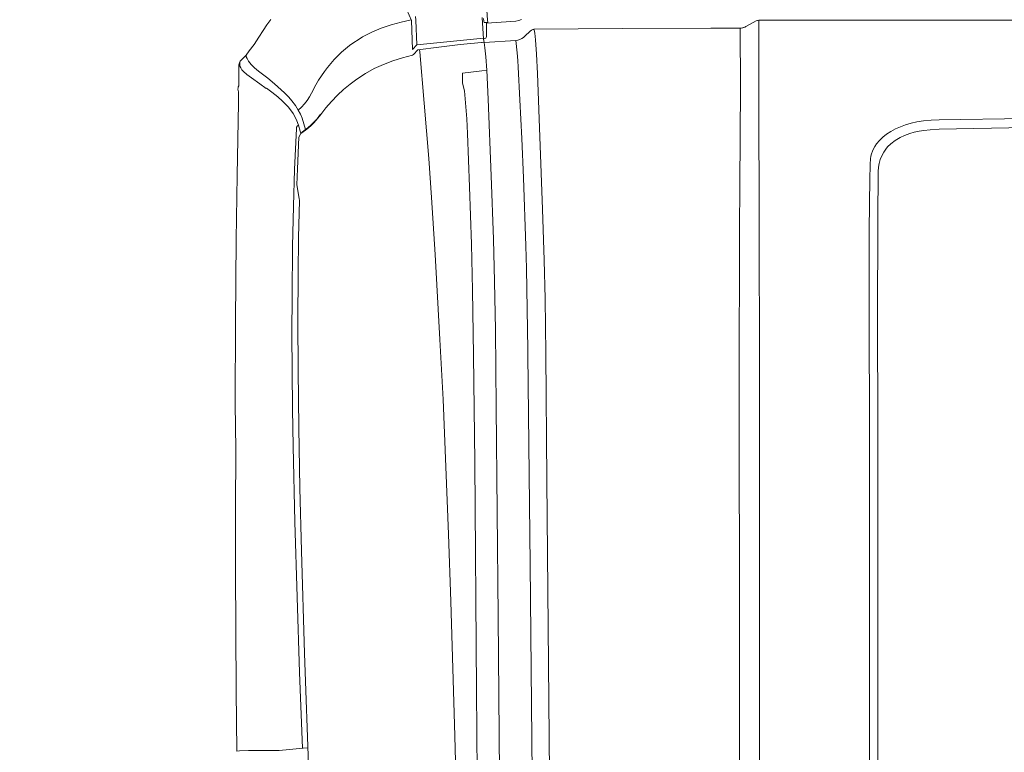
# Model space of a CAD drawing. Header units: millimetres. Extents: x 2204655785 to 2205143108, y 485765510 to 486291538.
# Tile 94 of 156: x 2204985440 to 2204986560, y 486182934 to 486183767. Entities that reach past the tile are written whole.
import ezdxf
from ezdxf.enums import TextEntityAlignment as Align
from ezdxf.lldxf.tags import DXFTag

# ---------------------------------------------------------------- set-up
doc = ezdxf.new("R2010")
doc.units = ezdxf.units.MM
doc.linetypes.add('НЕВИДИМАЯX2', pattern=[19.05, 12.7, -6.35])
for name, color, linetype in [('206ППР Панелевоз', 7, 'Continuous'), ('ППР_Автокран СКАТ-40', 7, 'Continuous'), ('ППР_Автокран_Опасная зона', 1, 'Continuous'), ('ППР_Опасная зона от крана', 1, 'Continuous'), ('ППР_Разрез', 5, 'Continuous'), ('ППР_Стрела', 7, 'Continuous')]:
    doc.layers.add(name, color=color, linetype=linetype)
doc.styles.add('ППРк_М1-1', font='GOST_Common Italic.ttf', dxfattribs={"height": 800})
doc.styles.add('ППРк_М1-1кран', font='GOST_Common Italic.ttf', dxfattribs={"width": 0.8, "height": 600})
tags = doc.linetypes.add('опасная зона_Кран', pattern='A,30,-8,4,-8,30,-8,4,-8,30,-8,4,[230,Bbox.shx,S=2.5,R=0,X=0,Y=-10],-6', length=148).pattern_tags.tags
tags[24] = DXFTag(74, 5)

# ---------------------------------------------------------------- blocks, each defined once
blk = doc.blocks.new('*U374')
at = {"layer": 'ППР_Опасная зона от крана', "linetype": 'опасная зона_Кран', "lineweight": 80, "ltscale": 100}
blk.add_arc((29475, 0), 54570, 270, 90, dxfattribs=at)
at = {"layer": 'ППР_Стрела', "linetype": 'НЕВИДИМАЯX2', "lineweight": 50, "ltscale": 100}
blk.add_arc((29475, 0), 38700, 270, 90, dxfattribs=at)
at = {"layer": 'ППР_Стрела', "linetype": 'Continuous', "lineweight": 100}
blk.add_arc((29475, 0), 35000, 270, 90, dxfattribs=at)
at = {"style": 'ППРк_М1-1', "width": 0.8}
for tag, p, height, flags in [('ОПАСНАЯ_ЗОНА', (25480.86, 21929.55), 800, 1), ('ОТЛЕТ_ГРУЗА', (25413.72, 20678.22), 800, 1), ('Кол-во_элементов', (2695.66, -1978.25), 1200, 8)]:
    blk.add_attdef(tag, p, '', height=height, dxfattribs=dict(at, flags=flags))
at = {"style": 'ППРк_М1-1', "width": 0.8, "flags": 8}
blk.add_attdef('МАРКА_КРАНА', text='', height=1200, dxfattribs=at).set_placement((8837.5, 818.17), align=Align.CENTER)
blk.add_attdef('ВЫСОТА', text='', height=1200, dxfattribs=at).set_placement((9134.89, -8454.02), align=Align.MIDDLE_CENTER)
at = {"layer": 'Defpoints', "style": 'ППРк_М1-1', "width": 0.8, "flags": 1}
for tag, p in [('МАКСИМАЛЬНАЯ_ДЛИНА_ГРУЗА', (25470.43, 19233.22)), ('ШИРИНА_ГРУЗА', (25397.01, 17803.51))]:
    blk.add_attdef(tag, p, '', height=800, dxfattribs=at)
at = {"layer": 'ППР_Разрез', "style": 'ППРк_М1-1кран', "width": 0.8, "flags": 8}
for tag, p in [('РАЗРЕЗ2', (-1027.85, 55181.17)), ('РАЗРЕЗ', (-1731.87, -54129.29))]:
    blk.add_attdef(tag, p, '', height=800, dxfattribs=at)
at = {"layer": 'ППР_Стрела', "style": 'ППРк_М1-1кран', "width": 0.8, "flags": 8}
for tag, p in [('ВЫСОТА_КРЮКА_ГОРИЗ', (-22781.64, 24557.61)), ('ВЫСОТА_КРЮКА_НАКЛ', (-23522.06, 23711.4)), ('ГАБАРИТ_СТРЕЛЫ', (-25019.84, 21408.72)), ('ВЫЛЕТ', (-19745.38, 16966.54))]:
    blk.add_attdef(tag, p, '', height=800, rotation=317, dxfattribs=at)
blk = doc.blocks.new('*U420')
at = {"layer": 'ППР_Опасная зона от крана', "linetype": 'опасная зона_Кран', "lineweight": 80, "ltscale": 100}
blk.add_arc((135, 0), 50270, 90, 270, dxfattribs=at)
at = {"layer": 'ППР_Стрела', "linetype": 'НЕВИДИМАЯX2', "lineweight": 50, "ltscale": 100}
blk.add_arc((135, 0), 38700, 90, 270, dxfattribs=at)
at = {"layer": 'ППР_Стрела', "linetype": 'Continuous', "lineweight": 100}
blk.add_arc((135, 0), 30700, 90, 270, dxfattribs=at)
at = {"style": 'ППРк_М1-1', "width": 0.8}
for tag, p, height, flags in [('ОПАСНАЯ_ЗОНА', (25480.86, 21929.55), 800, 1), ('ОТЛЕТ_ГРУЗА', (25413.72, 20678.22), 800, 1), ('Кол-во_элементов', (2695.66, -1978.25), 1200, 8)]:
    blk.add_attdef(tag, p, '', height=height, dxfattribs=dict(at, flags=flags))
at = {"style": 'ППРк_М1-1', "width": 0.8, "flags": 8}
blk.add_attdef('МАРКА_КРАНА', text='', height=1200, dxfattribs=at).set_placement((8837.5, 818.17), align=Align.CENTER)
blk.add_attdef('ВЫСОТА', text='', height=1200, dxfattribs=at).set_placement((9134.89, -8454.02), align=Align.MIDDLE_CENTER)
at = {"layer": 'Defpoints', "style": 'ППРк_М1-1', "width": 0.8, "flags": 1}
for tag, p in [('МАКСИМАЛЬНАЯ_ДЛИНА_ГРУЗА', (25470.43, 19233.22)), ('ШИРИНА_ГРУЗА', (25397.01, 17803.51))]:
    blk.add_attdef(tag, p, '', height=800, dxfattribs=at)
at = {"layer": 'ППР_Разрез', "style": 'ППРк_М1-1кран', "width": 0.8, "flags": 8}
for tag, p in [('РАЗРЕЗ2', (-1027.85, 55181.17)), ('РАЗРЕЗ', (-1731.87, -54129.29))]:
    blk.add_attdef(tag, p, '', height=800, dxfattribs=at)
at = {"layer": 'ППР_Стрела', "style": 'ППРк_М1-1кран', "width": 0.8, "flags": 8}
for tag, p in [('ВЫСОТА_КРЮКА_ГОРИЗ', (-19652.89, 21607.87)), ('ГАБАРИТ_СТРЕЛЫ', (-25019.84, 21408.72)), ('ВЫСОТА_КРЮКА_НАКЛ', (-20393.31, 20761.66)), ('ВЫЛЕТ', (-16616.63, 14016.8))]:
    blk.add_attdef(tag, p, '', height=800, rotation=317, dxfattribs=at)
blk = doc.blocks.new('*U53')
at = {"layer": '206ППР Панелевоз', "lineweight": 5}
for p, q in [((9221.8, -678.8), (9221.8, 686.3)), ((9335.2, -473.7), (9331.9, -282.7)), ((9343.6, -359.3), (9345.8, -473.8)), ((9335.5, -482.8), (9335.2, -473.7)), ((9345.8, -473.8), (9346.3, -484.2)), ((9336.3, -491.8), (9335.5, -482.8)), ((9337.4, -499.2), (9336.3, -491.8)), ((9346.3, -484.2), (9347, -491.1)), ((9347, -491.1), (9347.9, -496.7)), ((9338.9, -505.7), (9337.4, -499.2)), ((9347.9, -496.7), (9349.1, -502.2)), ((9349.1, -502.2), (9350.5, -507)), ((9340.7, -512), (9338.9, -505.7)), ((9342.8, -517.9), (9340.7, -512)), ((9350.5, -507), (9352.7, -513.2)), ((9352.7, -513.2), (9355.1, -518.2)), ((9345.4, -523.6), (9342.8, -517.9)), ((9348.2, -528.8), (9345.4, -523.6)), ((9355.1, -518.2), (9358.4, -523.8)), ((9358.4, -523.8), (9362.2, -528.7)), ((9351.4, -533.6), (9348.2, -528.8)), ((9354.9, -537.9), (9351.4, -533.6)), ((9362.2, -528.7), (9365.9, -532.4)), ((9365.9, -532.4), (9368.5, -534.6)), ((9368.5, -534.6), (9371.7, -536.8)), ((9371.7, -536.8), (9375.1, -538.7)), ((9358.6, -541.8), (9354.9, -537.9)), ((9362.5, -545), (9358.6, -541.8)), ((9365.2, -546.8), (9362.5, -545)), ((9367.9, -548.3), (9365.2, -546.8)), ((9370.7, -549.6), (9367.9, -548.3)), ((9375.1, -538.7), (9380.1, -540.8)), ((9380.1, -540.8), (9384.5, -542)), ((9384.5, -542), (9388.9, -542.8)), ((9388.9, -542.8), (9393.9, -543.1)), ((9393.9, -543.1), (9448.9, -543.7)), ((9448.9, -543.7), (9562.8, -543.9)), ((9562.8, -543.9), (9681.4, -543.7)), ((9681.4, -543.7), (10124, -543.7)), ((9373.6, -550.6), (9370.7, -549.6)), ((9376.5, -551.4), (9373.6, -550.6)), ((9379.4, -551.9), (9376.5, -551.4)), ((9385.3, -552.4), (9379.4, -551.9)), ((9403.6, -552.5), (9385.3, -552.4)), ((9429.2, -553), (9403.6, -552.5)), ((9462.9, -553.3), (9429.2, -553)), ((9590.5, -553.4), (9462.9, -553.3)), ((9657.6, -553.2), (9590.5, -553.4)), ((9724, -553.1), (9657.6, -553.2)), ((10169.1, -553), (9724, -553.1)), ((9221.9, -680.1), (9221.8, -678.8)), ((9221.8, -678.8), (9221.8, -678.8)), ((9221.8, -678.8), (9222, -680.5)), ((9247.8, -678.8), (9221.8, -678.8)), ((9221.8, -678.8), (9221.8, -678.8)), ((9222.5, -681.8), (9221.9, -680.1)), ((9222, -680.5), (9222.5, -681.8)), ((9229, -693.7), (9222.5, -681.8)), ((9222.5, -681.8), (9229, -693.7)), ((9329.4, -678.8), (9247.8, -678.8)), ((9433, -678.3), (9329.4, -678.8)), ((9488.8, -678.3), (9433, -678.3)), ((9582.1, -678), (9488.8, -678.3)), ((9662.4, -678), (9582.1, -678)), ((9977, -678), (9662.4, -678)), ((10833.4, -677.8), (9977, -678)), ((9229.5, -694.6), (9229, -693.7)), ((9229, -693.7), (9229.1, -693.7)), ((9229.1, -693.7), (9229, -693.7)), ((9229, -693.7), (9229.1, -693.7)), ((9229.1, -693.7), (9230.1, -696.3)), ((9230.3, -697.2), (9229.5, -694.6)), ((9230.1, -696.3), (9230.6, -699.1)), ((9230.6, -700), (9230.3, -697.2)), ((9230.6, -699.1), (9230.6, -700)), ((9230.6, -700), (9298, -699.8)), ((9230.6, -733.5), (9230.6, -700)), ((9298, -699.8), (9409.7, -700.4)), ((9409.7, -700.4), (9459.6, -700.8)), ((9459.6, -700.8), (9508.6, -700.7)), ((9508.6, -700.7), (9587.5, -701.2)), ((9587.5, -701.2), (9979.1, -700.9)), ((9979.1, -700.9), (10542, -701.3)), ((9231, -834), (9230.6, -733.5)), ((9231.9, -934.5), (9231, -834)), ((10103.9, -916.7), (9744.7, -919.7)), ((9436.5, -924.6), (9282.4, -930.5)), ((9494.5, -922.8), (9436.5, -924.6)), ((9538.5, -921.8), (9494.5, -922.8)), ((9600.9, -921.1), (9538.5, -921.8)), ((9744.7, -919.7), (9600.9, -921.1)), ((9600.9, -921.1), (9600.9, -921.1)), ((9232.8, -934.3), (9231.9, -934.5)), ((9232.4, -935.6), (9232.4, -934.6)), ((9233.1, -937.4), (9232.4, -935.6)), ((9236.6, -933.6), (9232.8, -934.3)), ((9234.2, -938.9), (9233.1, -937.4)), ((9240, -944.7), (9234.2, -938.9)), ((9234.2, -938.9), (9234.2, -938.9)), ((9243.9, -932.8), (9236.6, -933.6)), ((9260.5, -931.5), (9243.9, -932.8)), ((9282.4, -930.5), (9260.5, -931.5)), ((9601.9, -941.4), (9840.4, -938.7)), ((9840.4, -938.7), (10138.6, -935.9)), ((9222.2, -951.7), (9220.9, -948.6)), ((9241.5, -946.5), (9240, -944.7)), ((9240, -944.7), (9240, -944.7)), ((9242.7, -948.4), (9241.5, -946.5)), ((9243.7, -950.5), (9242.7, -948.4)), ((9244.3, -952.7), (9243.7, -950.5)), ((9275.2, -952.6), (9312.4, -950.4)), ((9312.4, -950.4), (9356.3, -948.2)), ((9356.3, -948.2), (9400.9, -946.3)), ((9400.9, -946.3), (9478.5, -943.6)), ((9478.5, -943.6), (9504.3, -943)), ((9504.3, -943), (9596.7, -941.5)), ((9596.7, -941.5), (9601.9, -941.4)), ((9601.9, -941.4), (9601.9, -941.4)), ((9222.7, -955), (9222.2, -951.7)), ((9225, -988.5), (9222.7, -955)), ((9244.7, -955), (9244.3, -952.7)), ((9244.7, -955), (9258.8, -953.5)), ((9246.9, -991.1), (9244.7, -955)), ((9258.8, -953.5), (9267.7, -952.9)), ((9267.7, -952.9), (9275.2, -952.6)), ((10225.6, -972.6), (9900, -975.2)), ((9398.7, -983.1), (9311.7, -986.6)), ((9470.7, -980.5), (9398.7, -983.1)), ((9518.9, -979.3), (9470.7, -980.5)), ((9574, -978.4), (9518.9, -979.3)), ((9661.8, -977.4), (9574, -978.4)), ((9900, -975.2), (9661.8, -977.4)), ((9221.5, -987.4), (9199.3, -988.7)), ((9243.2, -991.9), (9218.7, -993.2)), ((9219.6, -991.8), (9222.8, -991.5)), ((9224.4, -986.9), (9221.5, -987.4)), ((9222.8, -991.5), (9224.5, -991)), ((9224.5, -987.7), (9224.4, -986.9)), ((9224.5, -991), (9224.5, -987.7)), ((9240.2, -988.5), (9225, -988.5)), ((9241.3, -988.7), (9240.2, -988.5)), ((9240.2, -988.5), (9240.2, -988.5)), ((9242.2, -989.4), (9241.3, -988.7)), ((9243.7, -1007.1), (9242.1, -992)), ((9242.7, -990.4), (9242.2, -989.4)), ((9242.8, -991.8), (9242.7, -990.4)), ((9247.2, -991), (9242.8, -991.8)), ((9243.7, -991.8), (9246.8, -991)), ((9246.8, -991), (9247, -993.5)), ((9247, -993.5), (9247.2, -994.1)), ((9253.1, -990.2), (9247.2, -991)), ((9247.2, -994.1), (9249.5, -1018.3)), ((9263.2, -989.2), (9253.1, -990.2)), ((9278.7, -988.2), (9263.2, -989.2)), ((9311.7, -986.6), (9278.7, -988.2)), ((9279.3, -993.7), (9278.7, -988.2)), ((9281.9, -1015.6), (9279.3, -993.7)), ((9246.7, -1037.4), (9243.7, -1007.1)), ((9476.3, -1005.5), (9411.4, -1007.6)), ((9528.8, -1004.3), (9476.3, -1005.5)), ((9602.6, -1003.2), (9528.8, -1004.3)), ((9724.4, -1001.9), (9602.6, -1003.2)), ((9983.8, -999.7), (9724.4, -1001.9)), ((10319.1, -997.2), (9983.8, -999.7)), ((9249.5, -1018.3), (9252.3, -1042.5)), ((9293.4, -1015.6), (9281.9, -1015.6)), ((9302.1, -1013.3), (9293.4, -1015.6)), ((9333.9, -1010.9), (9302.1, -1013.3)), ((9350.7, -1010), (9333.9, -1010.9)), ((9411.4, -1007.6), (9350.7, -1010)), ((9882.7, -1029), (9806.2, -1031.6)), ((9959.2, -1026.7), (9882.7, -1029)), ((10035.7, -1024.6), (9959.2, -1026.7)), ((10127, -1022.3), (10035.7, -1024.6)), ((9249.9, -1067.7), (9246.7, -1037.4)), ((9653.1, -1037.9), (9585, -1041.4)), ((9729.6, -1034.6), (9653.1, -1037.9)), ((9806.2, -1031.6), (9729.6, -1034.6)), ((9252.3, -1042.5), (9255.5, -1066.6)), ((9423.5, -1051.1), (9379.1, -1054.2)), ((9488.2, -1046.9), (9423.5, -1051.1)), ((9585, -1041.4), (9488.2, -1046.9)), ((9316.1, -1059.2), (9257.8, -1064.4)), ((9379.1, -1054.2), (9316.1, -1059.2)), ((9209.9, -1078.9), (9221.9, -1073.9)), ((9221.6, -1068.8), (9217.4, -1069.2)), ((9221.3, -1074.2), (9223.8, -1085.6)), ((9249.9, -1067.7), (9221.6, -1068.8)), ((9221.9, -1073.9), (9255.2, -1072.6)), ((9221.9, -1073.9), (9221.9, -1073.9)), ((9255.2, -1072.6), (9249.9, -1067.7)), ((9257.8, -1064.4), (9255.4, -1064.6)), ((9255.5, -1066.6), (9260.7, -1071.4)), ((9260.7, -1071.4), (9261.3, -1072.7)), ((9261.3, -1072.7), (9264.4, -1084.1)), ((9223.8, -1085.6), (9226.9, -1097)), ((9264.4, -1084.1), (9267.9, -1095)), ((9226.9, -1097), (9230.7, -1108.1)), ((9267.9, -1095), (9272, -1105.7)), ((9230.7, -1108.1), (9232.9, -1113.5)), ((9272, -1105.7), (9276.8, -1116.1)), ((9232.9, -1113.5), (9235.3, -1118.9)), ((9235.3, -1118.9), (9238, -1124.2)), ((9276.8, -1116.1), (9282.4, -1126.2)), ((9238, -1124.2), (9240.8, -1129.3)), ((9240.8, -1129.3), (9243.9, -1134.4)), ((9282.4, -1126.2), (9288.6, -1135.8)), ((9243.9, -1134.4), (9247.1, -1139.3)), ((9247.1, -1139.3), (9250.6, -1144.1)), ((9288.6, -1135.8), (9294.3, -1143.6)), ((9250.6, -1144.1), (9254.3, -1148.7)), ((9254.3, -1148.7), (9258.1, -1153.2)), ((9294.3, -1143.6), (9300.5, -1151)), ((9300.5, -1151), (9307.1, -1158)), ((9258.1, -1153.2), (9262.2, -1157.4)), ((9262.2, -1157.4), (9266.4, -1161.6)), ((9266.4, -1161.6), (9270.8, -1165.5)), ((9307.1, -1158), (9314.1, -1164.7)), ((9270.8, -1165.5), (9275.4, -1169.2)), ((9275.4, -1169.2), (9280.1, -1172.8)), ((9280.1, -1172.8), (9285, -1176.2)), ((9314.1, -1164.7), (9321.4, -1171)), ((9321.4, -1171), (9329, -1176.9)), ((9285, -1176.2), (9290, -1179.3)), ((9290, -1179.3), (9295.1, -1182.3)), ((9295.1, -1182.3), (9304.7, -1187.4)), ((9328.6, -1177), (9333.7, -1181)), ((9329, -1176.9), (9329, -1176.9)), ((9329, -1176.9), (9335.4, -1182.1)), ((9333.7, -1181), (9337.3, -1184.2)), ((9335.4, -1182.1), (9338.5, -1184.9)), ((9337.3, -1184.2), (9341.6, -1188.7)), ((9338.5, -1184.9), (9341.4, -1187.9)), ((9304.7, -1187.4), (9309, -1189.8)), ((9309, -1189.8), (9313.1, -1192.5)), ((9313.1, -1192.5), (9317, -1195.4)), ((9317, -1195.4), (9320.7, -1198.7)), ((9339.5, -1196.2), (9333.3, -1198.2)), ((9346.2, -1194.4), (9339.5, -1196.2)), ((9341.4, -1187.9), (9344.1, -1191)), ((9341.6, -1188.7), (9345.6, -1193.5)), ((9344.1, -1191), (9346.6, -1194.3)), ((9345.6, -1193.5), (9346.2, -1194.4)), ((9350, -1199.7), (9346.2, -1194.4)), ((9346.6, -1194.3), (9346.6, -1194.3)), ((9346.6, -1194.3), (9350.4, -1199.6)), ((9825.4, -1198.8), (9941.9, -1195.2)), ((9941.9, -1195.2), (10164.6, -1187.5)), ((9963.6, -1200.9), (10049.5, -1197.8)), ((10049.5, -1196.7), (10049.4, -1191.5)), ((10049.7, -1196.7), (10049.5, -1196.7)), ((10049.5, -1197.8), (10049.5, -1196.7)), ((10052.2, -1224.3), (10049.7, -1196.7)), ((9318.6, -1205.7), (9313.3, -1209.6)), ((9323.9, -1202.5), (9318.6, -1205.7)), ((9320.7, -1198.7), (9323.9, -1202.5)), ((9328.5, -1200.1), (9323.9, -1202.5)), ((9325, -1210.2), (9327.9, -1208.1)), ((9327.9, -1208.1), (9331.9, -1205.9)), ((9333.3, -1198.2), (9328.5, -1200.1)), ((9331.9, -1205.9), (9336, -1204.1)), ((9336, -1204.1), (9341, -1202.3)), ((9341, -1202.3), (9348, -1200.2)), ((9341, -1202.3), (9342, -1203.5)), ((9342, -1203.5), (9343.4, -1204.3)), ((9343.4, -1204.3), (9344.9, -1204.6)), ((9344.9, -1204.6), (9391.7, -1206.6)), ((9348, -1200.2), (9350, -1199.7)), ((9350.4, -1199.6), (9354.7, -1201.8)), ((9354.7, -1201.8), (9390.9, -1203.3)), ((9390.9, -1203.3), (9409, -1203.9)), ((9391.7, -1206.6), (9433.1, -1207.9)), ((9409, -1203.9), (9424.6, -1201.4)), ((9424.6, -1201.4), (9426.8, -1201.1)), ((9426.8, -1201.1), (9468.7, -1202.1)), ((9433.1, -1207.9), (9479, -1208.9)), ((9468.7, -1202.1), (9510.6, -1202.7)), ((9479, -1208.9), (9535.1, -1209.5)), ((9510.6, -1202.7), (9563.3, -1203)), ((9563.3, -1203), (9619.7, -1202.7)), ((9619.7, -1202.7), (9685.4, -1201.9)), ((9663.7, -1209), (9706.5, -1208.3)), ((9685.4, -1201.9), (9754, -1200.5)), ((9706.5, -1208.3), (9792.2, -1206.3)), ((9754, -1200.5), (9825.4, -1198.8)), ((9792.2, -1206.3), (9877.9, -1203.8)), ((9877.9, -1203.8), (9963.6, -1200.9)), ((9304.3, -1218.2), (9294.1, -1229.5)), ((9309.2, -1213.2), (9304.3, -1218.2)), ((9313.3, -1209.6), (9309.2, -1213.2)), ((9313.9, -1220.4), (9320.4, -1214.1)), ((9320.4, -1214.1), (9325, -1210.2)), ((9535.1, -1209.5), (9578, -1209.7)), ((9578, -1209.7), (9620.8, -1209.5)), ((9620.8, -1209.5), (9663.7, -1209)), ((9294.1, -1229.5), (9287.8, -1237)), ((9303.6, -1232.4), (9309, -1225.8)), ((9309, -1225.8), (9313.9, -1220.4)), ((10052.2, -1226.8), (10052.2, -1224.3)), ((10052.4, -1259), (10052.2, -1226.8)), ((9227, -1238.1), (9220.8, -1233.5)), ((9233.4, -1242.4), (9227, -1238.1)), ((9241.1, -1247.1), (9233.4, -1242.4)), ((9287.8, -1237), (9279.7, -1247.7)), ((9294.1, -1246.1), (9299.4, -1239)), ((9299, -1238.6), (9303.6, -1232.4)), ((9299.4, -1239), (9299, -1238.6)), ((9249.3, -1252.7), (9241.1, -1247.1)), ((9256.7, -1258.1), (9249.3, -1252.7)), ((9275.7, -1252.3), (9271.9, -1256.1)), ((9279.7, -1247.7), (9275.7, -1252.3)), ((9287.4, -1255.8), (9294.1, -1246.1)), ((9261.3, -1261.8), (9256.7, -1258.1)), ((9261.5, -1261.8), (9261.3, -1261.8)), ((9261.3, -1261.8), (9268.4, -1268.5)), ((9263.3, -1261.5), (9261.5, -1261.8)), ((9265.4, -1260.7), (9263.3, -1261.5)), ((9268.3, -1258.9), (9265.4, -1260.7)), ((9271.9, -1256.1), (9268.3, -1258.9)), ((9278, -1266.5), (9280.2, -1264.6)), ((9280.2, -1264.6), (9283.6, -1260.9)), ((9283.6, -1260.9), (9287.4, -1255.8)), ((10052.7, -1269.4), (10052.4, -1259)), ((9268.4, -1268.5), (9268.4, -1268.5)), ((9268.4, -1268.5), (9269.7, -1269.4)), ((9268.4, -1268.5), (9270, -1268.9)), ((9269.7, -1269.4), (9271.2, -1269.8)), ((9270, -1268.9), (9271.9, -1269)), ((9271.2, -1269.8), (9271.9, -1269.9)), ((9271.9, -1269), (9273.8, -1268.7)), ((9271.9, -1269.9), (9296.2, -1270.2)), ((9273.8, -1268.7), (9275.8, -1267.9)), ((9275.8, -1267.9), (9278, -1266.5)), ((9296.2, -1270.2), (9297.5, -1270.7)), ((9297.5, -1270.7), (9298.8, -1270.9)), ((9298.8, -1270.9), (9300.1, -1271)), ((9300.1, -1271), (9301.5, -1270.8)), ((9301.5, -1270.8), (9303.1, -1270.3)), ((9303.1, -1270.3), (9315.8, -1270.3)), ((9315.8, -1270.3), (9398.5, -1272)), ((9398.5, -1272), (9471.3, -1273.1)), ((9471.3, -1273.1), (9564.7, -1273.9)), ((9564.7, -1273.9), (9658, -1274.2)), ((9658, -1274.2), (9710, -1273.3)), ((9710, -1273.3), (9778.7, -1273.7)), ((9778.7, -1273.7), (9847.3, -1273.9)), ((9847.3, -1273.9), (9915.9, -1273.6)), ((9915.9, -1273.6), (9984.5, -1273)), ((9984.5, -1273), (10053.1, -1272.2)), ((10053.1, -1272.2), (10052.7, -1269.4))]:
    blk.add_line(p, q, dxfattribs=at)
blk = doc.blocks.new('*U778')
at = {"layer": 'ППР_Автокран_Опасная зона', "color": 1, "linetype": 'опасная зона_Кран', "lineweight": 80, "ltscale": 100}
blk.add_arc((-3.65, 4.56), 29000, 319.788537, 219.788112, dxfattribs=at)

msp = doc.modelspace()

# ---------------------------------------------------------------- block references
msp.add_blockref('*U374', (2204954762.1, 486208475.8))

# ---------------------------------------------------------------- next in the draw order: block references
at = {"rotation": 270}
msp.add_blockref('*U420', (2205009908.3, 486171614.7), dxfattribs=at)

# ---------------------------------------------------------------- next in the draw order: block references
msp.add_blockref('*U53', (2204986959.3, 486192988), dxfattribs=at)

# ---------------------------------------------------------------- next in the draw order: block references
at = {"layer": 'ППР_Автокран СКАТ-40', "rotation": 180}
msp.add_blockref('*U778', (2204992903.8, 486169018.3), dxfattribs=at)

# ---------------------------------------------------------------- next in the draw order: block references
at = {"layer": 'ППР_Автокран СКАТ-40', "rotation": 270}
msp.add_blockref('*U778', (2204967067.2, 486180827.7), dxfattribs=at)

doc.saveas('drawing.dxf')
